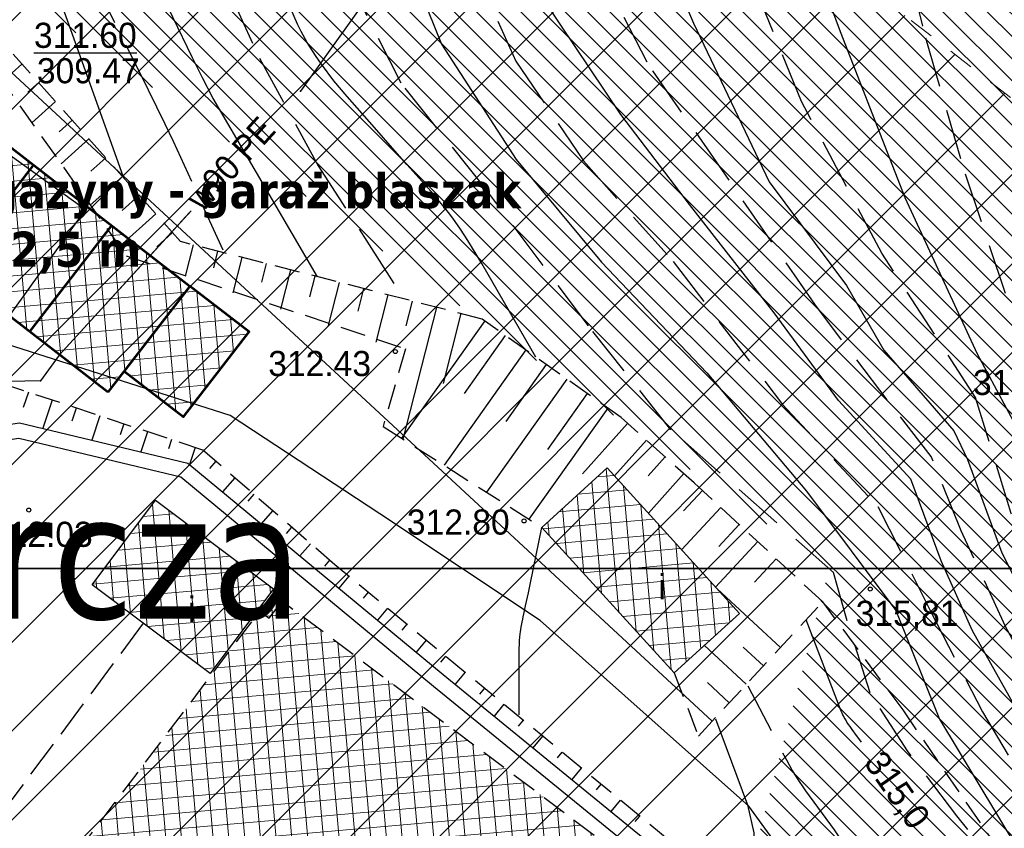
# Model space of a CAD drawing. Extents: x 4615668 to 9249187, y 5334101 to 10688993.
# Tile 29 of 120: x 4667536 to 4667576, y 5336809 to 5336841. Entities that reach past the tile are written whole.
import ezdxf
from ezdxf.enums import TextEntityAlignment as Align

# ---------------------------------------------------------------- set-up
doc = ezdxf.new("R2010")
doc.units = 0
doc.header["$MEASUREMENT"] = 0
for name, pattern in [('BUIB05', [1, 0.5, -0.5]), ('CHODNIK', [2, 1.5, -0.5]), ('SKARPA1', [1.5, 1, -0.5]), ('UZYTEK', [1.5, 1, -0.5]), ('WARSTWICA', [3, 2, -1]), ('WIATA', [1.5, 1, -0.5])]:
    doc.linetypes.add(name, pattern=pattern)
for name, color, linetype in [('11', 7, 'Continuous'), ('12', 7, 'Continuous'), ('13', 7, 'Continuous'), ('16', 7, 'Continuous'), ('25', 7, 'Continuous'), ('45', 7, 'Continuous'), ('50', 7, 'Continuous'), ('51', 7, 'Continuous'), ('52', 7, 'Continuous'), ('56', 7, 'Continuous'), ('60', 7, 'Continuous'), ('9', 7, 'Continuous'), ('tpsa_stolarka', 4, 'Continuous')]:
    doc.layers.add(name, color=color, linetype=linetype)
doc.layers.add('budynek', color=7, linetype='Continuous', lineweight=53)
doc.layers.add('hatch', color=253, linetype='Continuous', lineweight=0)
doc.styles.add('tomek14', font='ISOCP.shx', dxfattribs={"height": 14})
doc.styles.add('txt', font='TXT', dxfattribs={"height": 0.2})
pattern_1 = [(95, (0, 0), (-0.62262168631, -0.05447233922), []), (185, (0, 0), (0.05447233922, -0.62262168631), [])]
pattern_2 = [(95, (0, 0), (-0.62262168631, -0.05447233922), []), (185, (0, 0), (0.05447233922, -0.62262168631), [])]

# ---------------------------------------------------------------- blocks, each defined once
blk = doc.blocks.new('*M2220')
at = {"layer": '60', "color": 7, "linetype": 'Continuous'}
blk.add_lwpolyline([(0, 0), (0, 250), (400, 250), (400, 0)], close=True, dxfattribs=at)
blk = doc.blocks.new('*M2222')
at = {"layer": '60', "color": 7, "linetype": 'Continuous'}
blk.add_lwpolyline([(0, 0), (0, 250), (400, 250), (400, 0)], close=True, dxfattribs=at)
blk = doc.blocks.new('WYS')
at = {"layer": '52', "color": 67, "linetype": 'Continuous'}
blk.add_circle((0, 0), 0.08, dxfattribs=at)

msp = doc.modelspace()

# ---------------------------------------------------------------- hatches: boundary and pattern name
at = {"layer": 'hatch', "lineweight": 0, "ltscale": 20}
h = msp.add_hatch(dxfattribs=at)
h.set_pattern_fill('ANSI31', color=3, scale=5, angle=90)
h.set_pattern_definition([(135, (0, 0), (-0.44194173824, -0.44194173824), [])])
h.paths.add_polyline_path([(4667478.241, 5336862.506), (4667500.187, 5336849.085), (4667509.213, 5336861.47), (4667568.688, 5336819.183), (4667564.714, 5336804.134), (4667554.796, 5336790.991), (4667576.988, 5336780.491), (4667554.55, 5336767.038), (4667549.827, 5336774.88), (4667551.588, 5336779.599), (4667549.28, 5336791.134), (4667527.772, 5336764.72), (4667506.281, 5336760.826), (4667504.47, 5336758.514), (4667530.99, 5336759.647), (4667552.216, 5336758.206), (4667562.355, 5336763.449), (4667592.666, 5336770.447), (4667606.189, 5336771.369), (4667630.656, 5336776.416), (4667647.302, 5336782.178), (4667616.224, 5336840.573), (4667599.415, 5336843.615), (4667571.788, 5336854.179), (4667524.216, 5336889.17), (4667516.371, 5336894.261), (4667502.473, 5336899.028)])
at = {"layer": 'hatch', "lineweight": 0}
h = msp.add_hatch(dxfattribs=at)
h.set_pattern_fill('ANSI31', color=160, scale=20)
h.set_pattern_definition([(45, (0, 0), (-1.767766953, 1.767766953), [])])
h.paths.add_polyline_path([(4667474.732, 5336856.646), (4667499.212, 5336897.332), (4667613.908, 5336808.5), (4667647.336, 5336782.081), (4667630.656, 5336776.416), (4667605.665, 5336771.261), (4667592.294, 5336770.058), (4667562.355, 5336763.404), (4667552.216, 5336758.206), (4667530.784, 5336759.661), (4667490.062, 5336757.531), (4667479.482, 5336755.228), (4667453.16, 5336765.741), (4667492.626, 5336792.677), (4667492.398, 5336848.025)])
at = {"layer": 'hatch', "lineweight": 0, "ltscale": 40}
h = msp.add_hatch(dxfattribs=at)
h.set_pattern_fill('ANSI37', color=0, scale=5, angle=50)
h.set_pattern_definition(pattern_1)
h.paths.add_polyline_path([(4667539.965, 5336826.2), (4667530.658, 5336833.404), (4667533.93, 5336837.631), (4667543.237, 5336830.427)])
h = msp.add_hatch(dxfattribs=at)
h.set_pattern_fill('ANSI37', color=0, scale=5, angle=50)
h.set_pattern_definition(pattern_1)
h.paths.add_polyline_path([(4667543.237, 5336830.427), (4667540.618, 5336827.044), (4667542.976, 5336825.218), (4667545.595, 5336828.602)])
h = msp.add_hatch(dxfattribs=at)
h.set_pattern_fill('ANSI37', color=0, scale=5, angle=50)
h.set_pattern_definition(pattern_2)
h.paths.add_polyline_path([(4667557.243, 5336820.825), (4667562.515, 5336815.029), (4667565.115, 5336817.395), (4667559.843, 5336823.19)])
h = msp.add_hatch(dxfattribs=at)
h.set_pattern_fill('ANSI37', color=0, scale=5, angle=50)
h.set_pattern_definition(pattern_2)
h.paths.add_polyline_path([(4667544.04, 5336815.009), (4667539.339, 5336818.534), (4667541.866, 5336821.903), (4667546.567, 5336818.378)])
h = msp.add_hatch(dxfattribs=at)
h.set_pattern_fill('ANSI37', color=0, scale=5, angle=50)
h.set_pattern_definition([(95, (0, 0), (-0.62262168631, -0.05447233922), []), (185, (0, 0), (0.05447233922, -0.62262168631), [])])
h.paths.add_polyline_path([(4667546.534, 5336818.174), (4667562.779, 5336805.984), (4667553.145, 5336793.503), (4667536.945, 5336805.497)])

# ---------------------------------------------------------------- linework, layer by layer
at = {"color": 94, "linetype": 'BUIB05', "lineweight": 0, "ltscale": 2}
msp.add_lwpolyline([(4667474.732, 5336856.646), (4667499.212, 5336897.332), (4667613.908, 5336808.5), (4667647.336, 5336782.081), (4667630.656, 5336776.416), (4667605.665, 5336771.261), (4667592.294, 5336770.058), (4667562.355, 5336763.404), (4667552.216, 5336758.206), (4667530.784, 5336759.661), (4667490.062, 5336757.531), (4667479.482, 5336755.228), (4667453.16, 5336765.741), (4667492.626, 5336792.677), (4667492.398, 5336848.025)], close=True, dxfattribs=at)
at = {"layer": '11', "color": 2, "linetype": 'Continuous'}
for points in [[(4667557.243, 5336820.825), (4667562.515, 5336815.029), (4667565.115, 5336817.395), (4667559.843, 5336823.19)], [(4667544.04, 5336815.009), (4667539.339, 5336818.534), (4667541.866, 5336821.903), (4667546.567, 5336818.378)]]:
    msp.add_lwpolyline(points, close=True, dxfattribs=at)
at = {"layer": '13', "color": 7, "linetype": 'Continuous'}
msp.add_lwpolyline([(4667530.222, 5336832.453), (4667535.57, 5336828.6), (4667539.072, 5336833.46), (4667533.724, 5336837.313)], close=True, dxfattribs=at)
at = {"layer": '13', "color": 132, "linetype": 'WIATA'}
msp.add_lwpolyline([(4667546.534, 5336818.174), (4667562.779, 5336805.984), (4667553.145, 5336793.503), (4667536.945, 5336805.497)], close=True, dxfattribs=at)
at = {"layer": '13', "color": 132, "linetype": 'Continuous'}
msp.add_lwpolyline([(4667546.534, 5336818.174), (4667546.015, 5336817.488), (4667546.388, 5336817.206), (4667546.907, 5336817.892)], close=True, dxfattribs=at)
at = {"layer": '16', "color": 7, "linetype": 'CHODNIK'}
msp.add_lwpolyline([(4667541.379, 5336817.005), (4667531.199, 5336803.37), (4667533.732, 5336801.456), (4667535.565, 5336803.761)], dxfattribs=at)
at = {"layer": '25', "color": 165, "linetype": 'Continuous'}
for points in [[(4667559.284, 5336863.993), (4667557.694, 5336861.583), (4667555.384, 5336857.733), (4667553.674, 5336853.713), (4667552.714, 5336850.083), (4667552.224, 5336845.173), (4667549.904, 5336841.363), (4667547.634, 5336838.183)], [(4667559.284, 5336863.993), (4667557.694, 5336861.583), (4667555.384, 5336857.733), (4667553.674, 5336853.713), (4667552.714, 5336850.083), (4667552.224, 5336845.173), (4667549.904, 5336841.363), (4667547.634, 5336838.183)], [(4667567.351, 5336807.147), (4667565.487, 5336809.73), (4667557.173, 5336817.121), (4667550.793, 5336821.357), (4667544.839, 5336825.281), (4667526.426, 5336831.14), (4667513.619, 5336840.789), (4667512.229, 5336841.833)], [(4667543.279, 5336833.425), (4667538.024, 5336827.683), (4667537.284, 5336826.653), (4667527.264, 5336826.443), (4667517.954, 5336825.493), (4667517.444, 5336825.393), (4667516.914, 5336825.353)], [(4667543.204, 5336833.343), (4667538.024, 5336827.683), (4667537.284, 5336826.653), (4667527.264, 5336826.443), (4667517.954, 5336825.493), (4667517.444, 5336825.393), (4667516.914, 5336825.353)]]:
    msp.add_lwpolyline(points, dxfattribs=at)
for p in [(4667547.634, 5336838.183), (4667547.634, 5336838.183), (4667538.024, 5336827.683), (4667537.284, 5336826.653)]:
    msp.add_point(p, dxfattribs=at)
at = {"layer": '45', "color": 219, "linetype": 'Continuous'}
for points in [[(4667525.585, 5336823.539), (4667527.71, 5336823.684), (4667536.448, 5336824.991), (4667543.153, 5336823.381), (4667553.31, 5336814.97), (4667563.819, 5336806.395), (4667558.143, 5336798.483), (4667553.499, 5336792.349), (4667544.517, 5336798.505), (4667538.308, 5336802.831)], [(4667527.82, 5336823.094), (4667536.422, 5336824.381), (4667542.877, 5336822.831), (4667552.928, 5336814.506), (4667563.003, 5336806.287), (4667557.659, 5336798.839), (4667553.367, 5336793.167), (4667544.859, 5336798.999), (4667538.65, 5336803.323)]]:
    msp.add_lwpolyline(points, dxfattribs=at)
at = {"layer": '50', "color": 245, "linetype": 'WARSTWICA'}
for points in [[(4667576.362, 5336796.509), (4667577.002, 5336800.444), (4667577.301, 5336803.652), (4667576.107, 5336806.475), (4667573.761, 5336809.341), (4667571.802, 5336811.932), (4667570.31, 5336814.242), (4667569.371, 5336817.193), (4667568.86, 5336819.032), (4667562.383, 5336824.708), (4667559.102, 5336828.849), (4667554.93, 5336834.396), (4667551.646, 5336838.502), (4667549.391, 5336842.969), (4667546.747, 5336850.241), (4667543.129, 5336859.539), (4667541.381, 5336865.398), (4667538.737, 5336870.317), (4667535.886, 5336876.245), (4667535.448, 5336877.148)], [(4667540.791, 5336876.159), (4667543.861, 5336869.872), (4667545.865, 5336864.226), (4667547.302, 5336860.063), (4667549.434, 5336854.332), (4667551.779, 5336848.772), (4667554.25, 5336843.707), (4667556.211, 5336839.387), (4667558.898, 5336835.409), (4667562.473, 5336831.408), (4667566.823, 5336825.719), (4667570.618, 5336821.656), (4667572.748, 5336817.431), (4667574.786, 5336813.477), (4667577.387, 5336809.114), (4667580.202, 5336805.564), (4667581.779, 5336802.699), (4667581.822, 5336797.071), (4667581.279, 5336792.274)], [(4667589.664, 5336788.59), (4667588.137, 5336795.255), (4667586.591, 5336801.531), (4667584.622, 5336804.916), (4667581.318, 5336808.936), (4667577.948, 5336812.713), (4667575.699, 5336816.874), (4667573.941, 5336820.682), (4667572.746, 5336823.643), (4667570.988, 5336825.9), (4667568.106, 5336829.708), (4667564.524, 5336834.895), (4667561.431, 5336839.338), (4667558.689, 5336844.697), (4667555.952, 5336851.579), (4667552.929, 5336859.336), (4667548.289, 5336870.477)], [(4667533.284, 5336870.23), (4667534.958, 5336868.08), (4667536.613, 5336865.489), (4667538.055, 5336861.066), (4667540.275, 5336854.79), (4667542.011, 5336849.081), (4667543.659, 5336844.648), (4667546.001, 5336839.506), (4667548.342, 5336835.214), (4667550.28, 5336832.217), (4667551.686, 5336830.017)], [(4667600.633, 5336770.961), (4667599.982, 5336776.725), (4667598.627, 5336783.685), (4667596.404, 5336789.885), (4667593.205, 5336796.193), (4667590.881, 5336800.894), (4667589.146, 5336803.776), (4667585.676, 5336807.583), (4667581.284, 5336812.477), (4667578.851, 5336816.098), (4667575.924, 5336821.373), (4667574.514, 5336825.995), (4667570.78, 5336831.741), (4667567.581, 5336837.777), (4667563.632, 5336847.479), (4667560.65, 5336855.201), (4667557.239, 5336863.836)], [(4667544.552, 5336831.857), (4667542.574, 5336836.189), (4667542.254, 5336836.874), (4667541.589, 5336838.232), (4667540.233, 5336840.936), (4667539.797, 5336841.846), (4667539.586, 5336842.304), (4667539.384, 5336842.777), (4667539.26, 5336843.096), (4667539.03, 5336843.743), (4667538.4, 5336845.706), (4667538.174, 5336846.355), (4667538.052, 5336846.677), (4667537.223, 5336848.827), (4667536.926, 5336849.535), (4667536.769, 5336849.884), (4667536.432, 5336850.57), (4667536.249, 5336850.905), (4667535.955, 5336851.398), (4667532.725, 5336856.459), (4667531.279, 5336858.717)], [(4667569.059, 5336854.376), (4667572.513, 5336840.311), (4667574.097, 5336834.893), (4667576.428, 5336827.932), (4667578.001, 5336823.364), (4667580.603, 5336818.253), (4667582.927, 5336814.472), (4667587.589, 5336809.143), (4667592.686, 5336803.379), (4667594.948, 5336801.221), (4667598.472, 5336798.991), (4667600.315, 5336798.447)], [(4667565.446, 5336814.516), (4667566.981, 5336811.565), (4667567.216, 5336811.145), (4667567.384, 5336810.872), (4667567.741, 5336810.339), (4667568.878, 5336808.779), (4667569.24, 5336808.245), (4667569.411, 5336807.972), (4667569.799, 5336807.305), (4667569.984, 5336806.968), (4667570.249, 5336806.457), (4667570.62, 5336805.676), (4667570.959, 5336804.874), (4667571.117, 5336804.465), (4667571.386, 5336803.691), (4667571.502, 5336803.301), (4667571.642, 5336802.711), (4667571.709, 5336802.314), (4667571.733, 5336802.114), (4667571.757, 5336801.813), (4667571.842, 5336800.188)]]:
    msp.add_lwpolyline(points, dxfattribs=at)
at = {"layer": '50', "color": 216, "linetype": 'Continuous'}
for points in [[(4667548.307, 5336830.802), (4667544.373, 5336837.534), (4667544.152, 5336837.923), (4667543.731, 5336838.712), (4667543.332, 5336839.514), (4667542.56, 5336841.132), (4667541.924, 5336842.467), (4667541.613, 5336843.137), (4667541.165, 5336844.15), (4667540.748, 5336845.177), (4667540.554, 5336845.697), (4667540.298, 5336846.419), (4667539.805, 5336847.869), (4667539.332, 5336849.326), (4667539.027, 5336850.299), (4667538.434, 5336852.253), (4667537.944, 5336853.907)], [(4667530.789, 5336853.537), (4667531.812, 5336852.342), (4667532.313, 5336851.737), (4667533.049, 5336850.813), (4667533.353, 5336850.407), (4667533.548, 5336850.131), (4667533.924, 5336849.571), (4667534.457, 5336848.711), (4667535.474, 5336846.956), (4667536.617, 5336845.003), (4667536.979, 5336844.345), (4667537.152, 5336844.012), (4667537.476, 5336843.336), (4667537.625, 5336842.992), (4667537.827, 5336842.468), (4667540.563, 5336834.821)], [(4667548.666, 5336850.86), (4667551.126, 5336845.32), (4667553.254, 5336840.058), (4667556.227, 5336835.466), (4667559.62, 5336831.376), (4667563.809, 5336826.98), (4667567.785, 5336822.266), (4667571.342, 5336817.508), (4667573.071, 5336813.195), (4667576.124, 5336808.119), (4667578.574, 5336804.735), (4667579.653, 5336802.734), (4667579.609, 5336799.842), (4667578.966, 5336796.74), (4667578.324, 5336794.767)], [(4667583.409, 5336790.538), (4667584.42, 5336796.901), (4667584.581, 5336800.607), (4667583.938, 5336802.742), (4667581.448, 5336806.327), (4667578.161, 5336810.3), (4667576.153, 5336813.563), (4667574.385, 5336816.705), (4667573.14, 5336819.485), (4667571.937, 5336822.744), (4667569.052, 5336825.873), (4667566.491, 5336829.361), (4667563.116, 5336833.671), (4667560.385, 5336837.257), (4667557.344, 5336841.789), (4667556.174, 5336843.568), (4667553.32, 5336850.654)], [(4667560.116, 5336848.354), (4667560.672, 5336847.022), (4667563.283, 5336840.899), (4667566.296, 5336834.574), (4667569.372, 5336830.45), (4667570.859, 5336827.872), (4667573.643, 5336824.668), (4667574.193, 5336823.521), (4667575.559, 5336819.815), (4667576.322, 5336818.284), (4667578.972, 5336813.552), (4667582.025, 5336809.725), (4667585.72, 5336805.818), (4667587.836, 5336802.896), (4667590.246, 5336798.062), (4667591.772, 5336794.315), (4667592.853, 5336789.75), (4667593.376, 5336787.534)], [(4667606.144, 5336770.995), (4667606.426, 5336773.372), (4667606.104, 5336777.118), (4667604.979, 5336780.931), (4667602.77, 5336786.168), (4667600.641, 5336791.082), (4667598.396, 5336794.569), (4667594.821, 5336798.557), (4667591.085, 5336802.505), (4667588.721, 5336805.706), (4667585.507, 5336809.573), (4667582.454, 5336813.319), (4667579.441, 5336817.589), (4667577.44, 5336821.233), (4667576.516, 5336824.133), (4667574.588, 5336827.718), (4667571.702, 5336833.948), (4667569.131, 5336840.555), (4667566.972, 5336846.389)], [(4667556.346, 5336813.359), (4667556.346, 5336815.954), (4667556.347, 5336816.053), (4667556.349, 5336816.12), (4667556.356, 5336816.253), (4667556.361, 5336816.319), (4667556.372, 5336816.451), (4667556.387, 5336816.583), (4667556.398, 5336816.671), (4667556.424, 5336816.847), (4667556.435, 5336816.913), (4667556.458, 5336817.044), (4667556.483, 5336817.176), (4667556.501, 5336817.263), (4667556.537, 5336817.438), (4667556.596, 5336817.699), (4667556.676, 5336818.048), (4667556.715, 5336818.222), (4667556.772, 5336818.483), (4667556.799, 5336818.614), (4667557.243, 5336820.825)], [(4667564.151, 5336813.198), (4667565.437, 5336809.774), (4667565.683, 5336808.661), (4667565.707, 5336807.889), (4667565.557, 5336806.35), (4667565.322, 5336805.333), (4667565.127, 5336804.843), (4667564.714, 5336804.134), (4667563.686, 5336803.007), (4667563.067, 5336802.603), (4667561.902, 5336801.999)]]:
    msp.add_lwpolyline(points, dxfattribs=at)
at = {"layer": '50', "color": 7, "linetype": 'Continuous'}
for points in [[(4667557.011, 5336827.596), (4667554.854, 5336831.328), (4667554.301, 5336832.249), (4667554.006, 5336832.699), (4667553.696, 5336833.138), (4667553.533, 5336833.353), (4667553.307, 5336833.636), (4667552.838, 5336834.188), (4667551.87, 5336835.266), (4667551.393, 5336835.812), (4667550.58, 5336836.739), (4667549.492, 5336837.972), (4667548.969, 5336838.605), (4667548.472, 5336839.262), (4667548.237, 5336839.601), (4667547.904, 5336840.128), (4667547.662, 5336840.564), (4667547.514, 5336840.86), (4667547.245, 5336841.462), (4667547.123, 5336841.768), (4667546.894, 5336842.386), (4667546.471, 5336843.634), (4667546.257, 5336844.258), (4667543.548, 5336851.933)], [(4667569.971, 5336812.274), (4667569.908, 5336812.363), (4667569.776, 5336812.539), (4667569.599, 5336812.773), (4667569.513, 5336812.892), (4667569.458, 5336812.972), (4667569.431, 5336813.012), (4667569.391, 5336813.073), (4667569.34, 5336813.156), (4667569.316, 5336813.198), (4667569.28, 5336813.261), (4667569.247, 5336813.325), (4667569.231, 5336813.358), (4667569.201, 5336813.424), (4667569.187, 5336813.457), (4667569.166, 5336813.508), (4667567.762, 5336817.144)]]:
    msp.add_lwpolyline(points, dxfattribs=at)
at = {"layer": '51', "color": 3, "linetype": 'Continuous'}
for p, q in [((4667564.025, 5336813.108), (4667534.692, 5336840.263)), ((4667536.548, 5336839.267), (4667535.772, 5336838.573)), ((4667537.215, 5336838.521), (4667536.785, 5336838.137)), ((4667537.881, 5336837.775), (4667536.938, 5336836.932)), ((4667538.547, 5336837.029), (4667538.034, 5336836.571)), ((4667539.214, 5336836.284), (4667538.103, 5336835.291)), ((4667539.88, 5336835.538), (4667539.283, 5336835.005)), ((4667540.546, 5336834.792), (4667539.268, 5336833.651)), ((4667541.212, 5336834.047), (4667540.532, 5336833.438)), ((4667541.879, 5336833.301), (4667540.434, 5336832.01)), ((4667542.545, 5336832.555), (4667541.915, 5336831.993)), ((4667543.368, 5336832.068), (4667543.048, 5336830.821)), ((4667544.337, 5336831.819), (4667544.167, 5336831.156)), ((4667545.306, 5336831.571), (4667544.945, 5336830.166)), ((4667546.274, 5336831.322), (4667546.084, 5336830.58)), ((4667547.243, 5336831.074), (4667546.842, 5336829.51)), ((4667548.211, 5336830.825), (4667548.001, 5336830.004)), ((4667549.18, 5336830.577), (4667548.738, 5336828.855)), ((4667550.149, 5336830.328), (4667549.918, 5336829.428)), ((4667551.117, 5336830.079), (4667550.635, 5336828.199)), ((4667552.086, 5336829.831), (4667551.835, 5336828.851)), ((4667553.055, 5336829.582), (4667551.71, 5336824.341)), ((4667554.023, 5336829.334), (4667553.31, 5336826.556)), ((4667554.972, 5336829.042), (4667551.662, 5336824.372)), ((4667555.787, 5336828.464), (4667554.147, 5336826.149)), ((4667556.603, 5336827.885), (4667553.352, 5336823.298)), ((4667557.419, 5336827.307), (4667555.808, 5336825.034)), ((4667558.235, 5336826.729), (4667555.042, 5336822.224)), ((4667536.802, 5336826.202), (4667536.6, 5336825.593)), ((4667559.051, 5336826.151), (4667557.469, 5336823.919)), ((4667537.751, 5336825.888), (4667537.38, 5336824.767)), ((4667538.7, 5336825.573), (4667538.528, 5336825.053)), ((4667559.867, 5336825.572), (4667556.732, 5336821.15)), ((4667539.65, 5336825.259), (4667539.332, 5336824.299)), ((4667540.599, 5336824.945), (4667540.453, 5336824.505)), ((4667541.549, 5336824.631), (4667541.283, 5336823.83)), ((4667560.659, 5336824.964), (4667558.861, 5336822.952)), ((4667542.498, 5336824.317), (4667542.379, 5336823.956)), ((4667561.404, 5336824.297), (4667560.131, 5336822.873)), ((4667543.447, 5336824.003), (4667543.223, 5336823.323)), ((4667544.264, 5336823.455), (4667544.012, 5336823.166)), ((4667562.15, 5336823.631), (4667561.479, 5336822.88)), ((4667545.018, 5336822.799), (4667544.532, 5336822.239)), ((4667562.896, 5336822.965), (4667561.485, 5336821.386)), ((4667563.636, 5336822.293), (4667562.885, 5336821.482)), ((4667545.773, 5336822.143), (4667545.537, 5336821.872)), ((4667546.527, 5336821.486), (4667546.072, 5336820.963)), ((4667564.37, 5336821.613), (4667562.81, 5336819.929)), ((4667547.282, 5336820.83), (4667547.062, 5336820.578)), ((4667565.104, 5336820.934), (4667564.295, 5336820.06)), ((4667548.036, 5336820.173), (4667547.613, 5336819.688)), ((4667565.837, 5336820.255), (4667564.161, 5336818.444)), ((4667548.79, 5336819.517), (4667548.587, 5336819.283)), ((4667566.571, 5336819.575), (4667565.704, 5336818.638)), ((4667549.557, 5336818.875), (4667549.166, 5336818.401)), ((4667566.743, 5336816.044), (4667564.219, 5336818.38)), ((4667550.329, 5336818.239), (4667550.133, 5336818.001)), ((4667551.1, 5336817.603), (4667550.707, 5336817.126)), ((4667551.872, 5336816.967), (4667551.674, 5336816.727)), ((4667552.643, 5336816.331), (4667552.247, 5336815.85)), ((4667565.384, 5336814.576), (4667563.715, 5336816.121)), ((4667566.063, 5336815.31), (4667565.26, 5336816.053)), ((4667553.415, 5336815.694), (4667553.216, 5336815.453)), ((4667554.186, 5336815.058), (4667553.79, 5336814.578)), ((4667554.958, 5336814.422), (4667554.762, 5336814.184)), ((4667564.705, 5336813.842), (4667563.839, 5336814.644)), ((4667555.729, 5336813.786), (4667555.34, 5336813.314)), ((4667556.501, 5336813.15), (4667556.308, 5336812.915)), ((4667557.273, 5336812.513), (4667556.89, 5336812.049)), ((4667558.044, 5336811.877), (4667557.854, 5336811.647)), ((4667558.816, 5336811.241), (4667558.439, 5336810.785)), ((4667559.587, 5336810.605), (4667559.401, 5336810.379)), ((4667560.359, 5336809.969), (4667559.989, 5336809.52)), ((4667561.13, 5336809.332), (4667560.947, 5336809.11))]:
    msp.add_line(p, q, dxfattribs=at)
at = {"layer": '51', "color": 3, "linetype": 'SKARPA1'}
for points in [[(4667562.515, 5336815.029), (4667563.476, 5336812.515), (4667568.424, 5336817.86), (4667563.304, 5336822.6), (4667560.402, 5336825.193), (4667554.864, 5336829.118), (4667542.865, 5336832.197), (4667535.717, 5336840.197), (4667523.994, 5336850.285), (4667513.64, 5336858.798), (4667509.488, 5336861.852), (4667500.639, 5336849.58), (4667501.02, 5336849.129)], [(4667534.721, 5336840.053), (4667540.702, 5336831.632), (4667551.815, 5336827.936), (4667550.925, 5336824.84), (4667557.243, 5336820.825)], [(4667538.308, 5336802.831), (4667538.094, 5336802.663), (4667554.796, 5336790.991), (4667564.627, 5336806.449), (4667549.001, 5336819.334), (4667543.749, 5336823.903), (4667529.813, 5336828.514), (4667529.391, 5336828.414)]]:
    msp.add_lwpolyline(points, dxfattribs=at)
at = {"layer": '9', "color": 3, "linetype": 'UZYTEK'}
msp.add_lwpolyline([(4667585.896, 5336792.798), (4667578.95, 5336802.872), (4667571.623, 5336813.554), (4667568.424, 5336817.86)], dxfattribs=at)
at = {"layer": 'budynek', "color": 7, "linetype": 'Continuous', "lineweight": 53}
for p, q in [((4667537.006, 5336835.251), (4667533.74, 5336831.031)), ((4667540.114, 5336832.845), (4667536.856, 5336828.635))]:
    msp.add_line(p, q, dxfattribs=at)
at = {"layer": 'budynek', "color": 7, "linetype": 'Continuous', "lineweight": 53, "flags": 128}
for points in [[(4667539.965, 5336826.2), (4667530.658, 5336833.404), (4667533.93, 5336837.631), (4667543.237, 5336830.427)], [(4667543.237, 5336830.427), (4667540.618, 5336827.044), (4667542.976, 5336825.218), (4667545.595, 5336828.602)]]:
    msp.add_lwpolyline(points, close=True, dxfattribs=at)

# ---------------------------------------------------------------- block references
at = {"layer": '52', "color": 67, "linetype": 'Continuous'}
for p in [(4667551.415, 5336827.822), (4667536.82, 5336821.514), (4667556.535, 5336821.08), (4667570.316, 5336818.37)]:
    msp.add_blockref('WYS', p, dxfattribs=at)
at = {"layer": '60', "color": 7, "linetype": 'Continuous'}
for name, p in [('*M2220', (4667234.354, 5336819.183)), ('*M2222', (4667234.354, 5336569.183))]:
    msp.add_blockref(name, p, dxfattribs=at)

# ---------------------------------------------------------------- texts
at = {"layer": '12', "color": 7, "linetype": 'Continuous', "style": 'txt'}
for p in [(4667562.036, 5336818.481), (4667543.315, 5336817.59)]:
    msp.add_text('i', height=1, dxfattribs=at).set_placement(p, align=Align.MIDDLE)
at = {"layer": '25', "color": 165, "linetype": 'Continuous', "style": 'txt', "width": 0.951}
msp.add_text('w90 PE', height=1, rotation=47.6026, dxfattribs=at).set_placement((4667543.748, 5336833.35))
at = {"layer": '50', "color": 6, "linetype": 'Continuous', "style": 'txt'}
msp.add_text('315,0', height=1, rotation=304.8764, dxfattribs=at).set_placement((4667571.329, 5336810.324), align=Align.MIDDLE)
at = {"layer": '52', "color": 67, "linetype": 'Continuous', "style": 'txt'}
for s, p in [('312.43', (4667546.353, 5336826.846)), ('319.61', (4667574.408, 5336826.094)), ('312.80', (4667551.873, 5336820.535)), ('312.03', (4667535.274, 5336820.048)), ('315,81', (4667569.739, 5336816.903))]:
    msp.add_text(s, height=1, dxfattribs=at).set_placement(p)
at = {"layer": '56', "color": 17, "linetype": 'Continuous', "style": 'txt'}
msp.add_text('%%U311.60', height=1, dxfattribs=at).set_placement((4667537.025, 5336839.911))
msp.add_text('309.47', height=1, dxfattribs=at).set_placement((4667537.142, 5336839.501), align=Align.TOP_LEFT)
at = {"layer": 'tpsa_stolarka', "color": 0, "ltscale": 2.5, "attachment_point": 1, "style": 'tomek14'}
for s, insert, char_height, width in [('{\\fTahoma|b1|i0|c238|p34;prac. konserwatorskie - murowane \\Ph  ~9,0 m }', (4667519.424, 5336843.787), 1.4, 28.14975), ('{\\fTahoma|b1|i0|c238|p34;magazyny - garaż blaszak\\Ph  ~2,5 m\\fTahoma|b0|i0|c238|p34; }', (4667532.368, 5336834.93), 1.4, 28.14975), ('{\\fTahoma|b0|i0|c238|p34;część gospodarcza}', (4667492.034, 5336822.191), 5, 71.21297)]:
    msp.add_mtext(s, dxfattribs=dict(at, insert=insert, char_height=char_height, width=width))

doc.saveas('drawing.dxf')
